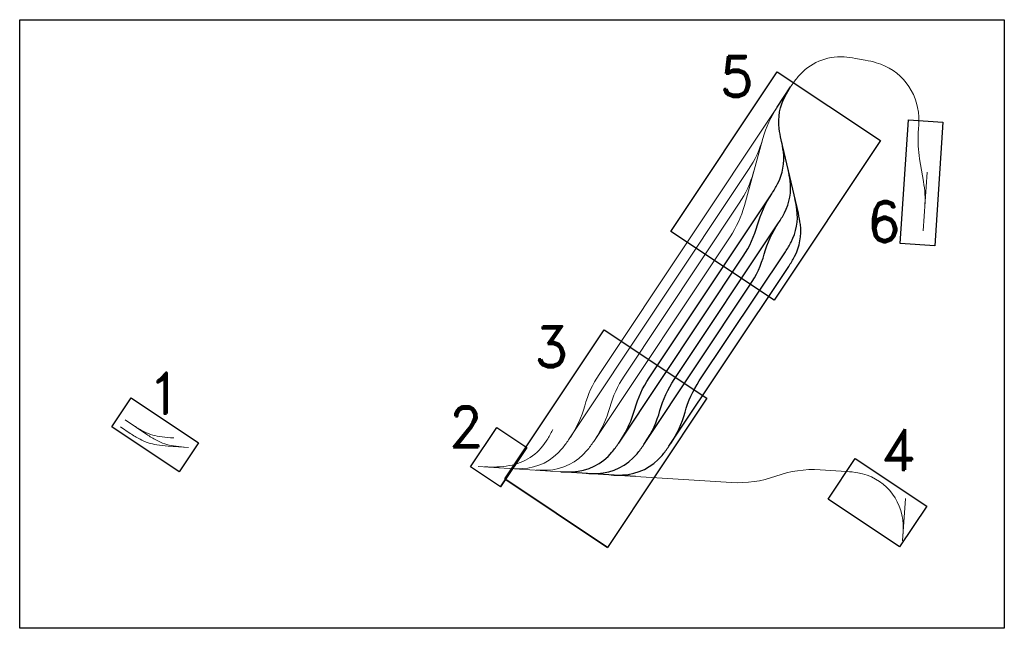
# Model space of a CAD drawing. Header units: metres. Extents: x 6603774 to 6604307, y 5739806 to 5740703.
# Tile 38 of 38: x 6603774 to 6604226, y 5740423 to 5740703. Entities that reach past the tile are written whole.
import ezdxf

# ---------------------------------------------------------------- set-up
doc = ezdxf.new("R2010")
doc.units = ezdxf.units.M
doc.linetypes.add('DASHDOT', pattern=[25.4, 12.7, -6.35, 0, -6.35])
doc.layers.add('_D_Tabelka', color=7, linetype='Continuous', lineweight=25)
doc.layers.add('OSIE_TORU', color=10, linetype='DASHDOT', lineweight=30)
doc.layers.add('tabelka-proj konstr', color=7, linetype='Continuous')
doc.styles.add('ładny1', font='romand.shx')

msp = doc.modelspace()

# ---------------------------------------------------------------- linework, layer by layer
at = {"layer": '_D_Tabelka'}
msp.add_line((6603996.5435, 5740491.8599), (6604043.7988, 5740460.3775), dxfattribs=at)
for points in [[(6603773.5215, 5740702.9608), (6604226.1643, 5740702.9608), (6604226.1643, 5740423.199), (6603773.5215, 5740423.199)], [(6604072.909, 5740605.5745), (6604121.817, 5740678.9857), (6604169.2105, 5740647.4113), (6604120.3026, 5740574)], [(6604182.0528, 5740656.8576), (6604197.9471, 5740655.8224), (6604194.2469, 5740599.0112), (6604178.3526, 5740600.0464)], [(6603996.5435, 5740491.8599), (6604042.2173, 5740560.4167), (6604089.4726, 5740528.9343), (6604043.7988, 5740460.3775)], [(6603815.9098, 5740515.7838), (6603824.7967, 5740529.1232), (6603855.7936, 5740508.4725), (6603846.9066, 5740495.1331)], [(6603980.8345, 5740497.4308), (6603992.9131, 5740515.5609), (6604006.6974, 5740506.3775), (6603994.6188, 5740488.2474)], [(6604145.2111, 5740482.5935), (6604157.6496, 5740501.2638), (6604190.4793, 5740479.3919), (6604178.0408, 5740460.7216)]]:
    msp.add_lwpolyline(points, close=True, dxfattribs=at)
msp.add_lwpolyline([(6603994.6188, 5740488.2474), (6604006.6974, 5740506.3775)], dxfattribs=at)
at = {"layer": 'OSIE_TORU', "color": 252, "linetype": 'ByBlock', "lineweight": 13, "ltscale": 0.1}
msp.add_line((6604190.6603, 5740632.913), (6604188.8968, 5740605.8369), dxfattribs=at)
at = {"layer": 'OSIE_TORU', "color": 252, "linetype": 'ByBlock', "lineweight": 13, "ltscale": 0.1, "flags": 128}
for points in [[(6604189.6151, 5740616.8657, 0.05863637), (6604189.0065, 5740628.5369), (6604187.2061, 5740639.0735, -0.05863637), (6604186.5975, 5740650.7447), (6604186.7491, 5740653.0727, 0.0261874), (6604186.8155, 5740658.3062, 0.32304947), (6604167.3306, 5740683.1741, 0.02618592), (6604162.2338, 5740684.3615), (6604157.6908, 5740685.1719, 0.02618592), (6604152.4975, 5740685.8201, 0.24211839), (6604131.4612, 5740676.8444, 0.02618592), (6604128.3355, 5740672.6467)], [(6604010.8225, 5740495.9289, 0.02618592), (6604016.0558, 5740495.8708, 0.21239314), (6604034.2675, 5740504.8896, 0.02618592), (6604037.3932, 5740509.0873), (6604100.0764, 5740603.1753, 0.07955732), (6604106.652, 5740617.5545), (6604115.1984, 5740648.4187, -0.07955732), (6604121.774, 5740662.7979)], [(6604026.6969, 5740511.0683, 0.07955732), (6604033.2726, 5740525.4475, -0.07955732), (6604039.8483, 5740539.8266), (6604121.774, 5740662.7979)], [(6603999.2946, 5740496.6616, 0.02618592), (6604004.5278, 5740496.6034, 0.21239314), (6604022.7395, 5740505.6223, 0.02618592), (6604025.8652, 5740509.82), (6604108.6227, 5740634.0396, 0.07955732), (6604115.1984, 5740648.4187)], [(6604038.2248, 5740510.3356, 0.07955732), (6604044.8005, 5740524.7148, -0.07955732), (6604051.3762, 5740539.094), (6604104.3495, 5740618.6074, 0.07955732), (6604110.9252, 5740632.9866)], [(6603819.8422, 5740515.8254), (6603824.3419, 5740512.7938, 0.02618665), (6603828.8295, 5740510.1006, 0.08159764), (6603836.5101, 5740507.5098, 0.02618592), (6603841.712, 5740506.9346), (6603851.2001, 5740506.3859)], [(6603822.002, 5740519.0311), (6603831.9248, 5740512.3457, 0.02618665), (6603836.4124, 5740509.6525, 0.08253109), (6603844.1846, 5740507.0469, 0.0252581), (6603849.2034, 5740506.5013)], [(6603825.6297, 5740516.5869, 0.02525884), (6603829.9537, 5740513.981, 0.08253109), (6603837.7162, 5740511.3466, 0.02618592), (6603842.9181, 5740510.7714), (6603844.4156, 5740510.6848)], [(6603987.2654, 5740497.4261, 0.05678412), (6603998.5716, 5740497.9916, 0.21264342), (6604015.5614, 5740509.1828, 0.02618592), (6604018.1478, 5740513.7326), (6604018.5956, 5740514.6261)], [(6604179.5671, 5740465.8977, 0.0252581), (6604179.6399, 5740470.9455, 0.3555722), (6604158.8411, 5740494.6908, 0.02618592), (6604153.6425, 5740495.2956), (6604141.4586, 5740496.07, 0.1037351), (6604121.1427, 5740493.1394, -0.1037351), (6604100.8269, 5740490.2088), (6604056.575, 5740493.0212)]]:
    msp.add_lwpolyline(points, format="xyb", dxfattribs=at)
at = {"layer": 'OSIE_TORU', "linetype": 'ByBlock', "ltscale": 0.1, "flags": 128}
for points in [[(6604045.4062, 5740493.731, 0.02618592), (6604050.6395, 5740493.6729, 0.21239314), (6604068.8512, 5740502.6917, 0.02618592), (6604071.9769, 5740506.8894), (6604127.0702, 5740589.5848, 0.02618592), (6604129.74, 5740594.0862, 0.15315554), (6604132.4047, 5740608.8116, 0.02618592), (6604131.4818, 5740613.9628), (6604123.5792, 5740647.768, -0.02618592), (6604122.6562, 5740652.9196, -0.15410463), (6604125.3641, 5740667.727, -0.0252581), (6604127.9475, 5740672.0643)], [(6604049.7528, 5740509.603, 0.07955732), (6604056.3284, 5740523.9822, -0.07955732), (6604062.9041, 5740538.3613), (6604119.2746, 5740622.974, 0.02618592), (6604121.9444, 5740627.4754, 0.15410463), (6604124.5974, 5740642.2927, 0.0252581), (6604123.6979, 5740647.2603)], [(6604061.2807, 5740508.8704, 0.07955732), (6604067.8563, 5740523.2495, -0.07955732), (6604074.432, 5740537.6287), (6604122.3958, 5740609.6227, 0.02618592), (6604125.0656, 5740614.1241, 0.15410463), (6604127.7185, 5740628.9414, 0.0252581), (6604126.819, 5740633.909)], [(6604022.3504, 5740495.1963, 0.02618592), (6604027.5837, 5740495.1382, 0.21239314), (6604045.7954, 5740504.157, 0.02618592), (6604048.9211, 5740508.3547), (6604106.1233, 5740594.2156, 0.07955732), (6604112.699, 5740608.5948, -0.07955732), (6604119.2746, 5740622.974)], [(6604072.8086, 5740508.1377, 0.07955732), (6604079.3843, 5740522.5169, -0.07955732), (6604085.9599, 5740536.8961), (6604125.5169, 5740596.2714, 0.02618592), (6604128.1867, 5740600.7728, 0.15410463), (6604130.8397, 5740615.5901, 0.0252581), (6604129.9401, 5740620.5577)], [(6604033.8783, 5740494.4636, 0.02618592), (6604039.1116, 5740494.4055, 0.21239314), (6604057.3233, 5740503.4243, 0.02618592), (6604060.449, 5740507.622), (6604109.2444, 5740580.8643, 0.07955732), (6604115.8201, 5740595.2435, -0.07955732), (6604122.3958, 5740609.6227)]]:
    msp.add_lwpolyline(points, format="xyb", dxfattribs=at)
for points in [[(6604121.774, 5740662.7979), (6604127.9475, 5740672.0643)], [(6604056.575, 5740493.0212), (6604022.3504, 5740495.1963)]]:
    msp.add_lwpolyline(points, dxfattribs=at)
at = {"layer": 'OSIE_TORU', "color": 252, "linetype": 'ByBlock', "lineweight": 13, "ltscale": 0.1, "flags": 128}
for points in [[(6604127.9475, 5740672.0643), (6604128.3356, 5740672.6469)], [(6604022.3504, 5740495.1963), (6603984.2821, 5740497.6157)], [(6604179.4046, 5740463.3966), (6604180.6725, 5740482.9001)]]:
    msp.add_lwpolyline(points, dxfattribs=at)

# ---------------------------------------------------------------- texts
at = {"layer": 'tabelka-proj konstr', "color": 7, "ltscale": 5, "char_height": 18.75, "attachment_point": 1, "rotation": 0.062655, "style": 'ładny1'}
for s, insert in [('\\pxqc;{\\Fromand|c238;5}', (6604094.5033, 5740686.1985)), ('\\pxqc;{\\Fromand|c238;6}', (6604162.0736, 5740619.485)), ('\\pxqc;{\\Fromand|c238;3}', (6604009.3076, 5740561.9732)), ('\\pxqc;{\\Fromand|c238;1}', (6603831.5315, 5740540.6615)), ('\\pxqc;{\\Fromand|c238;2}', (6603969.953, 5740525.1249)), ('\\pxqc;{\\Fromand|c238;4}', (6604168.5383, 5740514.7455))]:
    msp.add_mtext_dynamic_manual_height_columns(s, width=17.334618, gutter_width=6.75, heights=[0], dxfattribs=dict(at, insert=insert))

doc.saveas('drawing.dxf')
